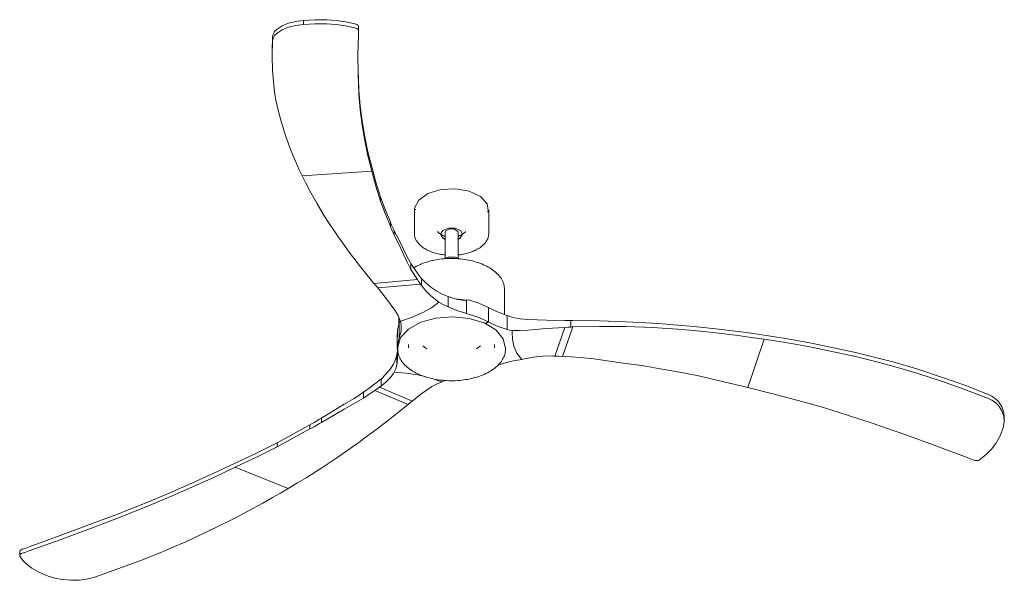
# Model space of a CAD drawing. Header units: millimetres. Extents: x 5573 to 13934, y -3122 to 7760.
# Tile 1 of 3: x 8568 to 10579, y -3122 to -1978. Entities that reach past the tile are written whole.
import ezdxf

# ---------------------------------------------------------------- set-up
doc = ezdxf.new("R2010")
doc.units = ezdxf.units.MM
doc.layers.add('Aparatos eléctricos', color=7, linetype='Continuous', lineweight=15)

# ---------------------------------------------------------------- blocks, each defined once
blk = doc.blocks.new('34200 - 34200 KAUAI Brown ceiling fan-526398-00 Isometrico PDF')
at = {"layer": 'Aparatos eléctricos', "color": 251, "true_color": 0x5b5b5b}
for p, q in [((2096, -1987.2), (2096, -1979)), ((2208.4, -2000.1), (2208.4, -1992)), ((2031.7, -2042.7), (2032.8, -2013.1)), ((2032.8, -2013.1), (2032.8, -2012.9)), ((2031.7, -2044.9), (2031.7, -2053.3)), ((2207.5, -2079.8), (2209, -2119.8)), ((2093.4, -2296.6), (2235.3, -2286.6)), ((2253, -2348.1), (2253, -2339.8)), ((2322.4, -2366.5), (2322.4, -2413.9)), ((2324.7, -2364.3), (2324.7, -2365.9)), ((2472.2, -2370.4), (2472.2, -2368.8)), ((2474.5, -2413.9), (2474.5, -2366.5)), ((2273.5, -2399.1), (2273.5, -2390.4)), ((2281.3, -2417.3), (2281.3, -2408.4)), ((2385.2, -2412.3), (2385.2, -2464.1)), ((2411.7, -2464.1), (2411.7, -2412.3)), ((2381.7, -2465.8), (2391.7, -2462.2)), ((2315.5, -2487.5), (2315.5, -2475.7)), ((2239.9, -2516), (2328.9, -2508.2)), ((2337, -2520.4), (2337, -2505.9)), ((2335, -2517.3), (2247.7, -2525.4)), ((2506.5, -2579.3), (2506.5, -2528.4)), ((2391.3, -2564.2), (2391.3, -2542.9)), ((2428.2, -2550.1), (2407.3, -2547.8)), ((2427.2, -2550.5), (2433.2, -2549.4)), ((2429.3, -2550.3), (2428.6, -2550.4)), ((2428.6, -2577.5), (2428.6, -2550.4)), ((2433.2, -2549.4), (2431, -2550)), ((2473.6, -2594.7), (2473.6, -2565.3)), ((2290.4, -2584.6), (2290.4, -2605.1)), ((2291.4, -2597.3), (2293.6, -2591.7)), ((2511.8, -2610.2), (2511.8, -2581.8)), ((2641.7, -2605.1), (2641.7, -2591.7)), ((2291.3, -2626.6), (2291.3, -2597.2)), ((2467.5, -2598.2), (2473.4, -2594.6)), ((2473.6, -2594.7), (2467.7, -2598.4)), ((2609.1, -2664.6), (2629.7, -2605.9)), ((2645.9, -2604.9), (2624.9, -2665.1)), ((2818.8, -2606.8), (2808.9, -2606.3)), ((2828.6, -2607.5), (2818.8, -2606.8)), ((2287.4, -2619.3), (2287.4, -2648.7)), ((2291.3, -2626.6), (2294.3, -2627)), ((2294.3, -2627.1), (2291.4, -2626.7)), ((3036.9, -2630.1), (3003.4, -2728.4)), ((2288.4, -2647.6), (2288.4, -2650.8)), ((2310.7, -2641), (2310.7, -2647.6)), ((2339.5, -2643.3), (2347.6, -2649.6)), ((2449.3, -2649.6), (2457.4, -2643.3)), ((2486.2, -2647.6), (2486.2, -2641)), ((2508.5, -2650.8), (2508.5, -2647.6)), ((2286.9, -2683), (2286.9, -2661.6)), ((2254.5, -2725.8), (2254.5, -2711.3)), ((2374.2, -2715.4), (2356.5, -2709.8)), ((2309.5, -2763.5), (2241.5, -2734.6)), ((2251.2, -2728), (2317.9, -2756.7)), ((2218.7, -2750.1), (2218.7, -2738.4)), ((2132.5, -2800.2), (2132.5, -2791.3)), ((3527.3, -2796.6), (3527.3, -2788.4)), ((2109.2, -2813.3), (2109.2, -2804.6)), ((2042.1, -2849.8), (2042.1, -2841.5)), ((2064.9, -2935), (1956.6, -2891.6)), ((1516.4, -3063.8), (1516.4, -3072))]:
    blk.add_line(p, q, dxfattribs=at)
for points in [[(2041.9, -1996.9, 0), (2052.3, -1990.2, 0), (2065.1, -1984.8, 0), (2079.8, -1981.1, 0), (2096, -1979, 0)], [(2096, -1987.2, 0), (2079.8, -1989.3, 0), (2065.1, -1993, 0), (2052.3, -1998.3, 0), (2041.9, -2005, 0)], [(2096, -1979, 0), (2119.4, -1977.5, 0), (2143.5, -1977.8, 0)], [(2143.5, -1986, 0), (2119.4, -1985.7, 0), (2096, -1987.2, 0)], [(2143.5, -1977.8, 0), (2162.7, -1979.3, 0), (2182, -1982.1, 0), (2200.9, -1986, 0)], [(2200.9, -1994.1, 0), (2182, -1990.2, 0), (2162.7, -1987.5, 0), (2143.5, -1986, 0)], [(2200.9, -1986, 0), (2203, -1986.6, 0), (2204.8, -1987.4, 0), (2206.4, -1988.5, 0), (2207.5, -1989.6, 0), (2208.2, -1990.9, 0), (2208.4, -1992.1, 0)], [(2032.8, -2012.7, 0), (2034.1, -2007, 0), (2037.1, -2001.7, 0), (2041.9, -1996.9, 0)], [(2041.9, -2005, 0), (2037.1, -2009.8, 0), (2034.1, -2015.2, 0), (2032.8, -2020.9, 0)], [(2208.4, -2000.3, 0), (2208.2, -1999, 0), (2207.5, -1997.8, 0), (2206.4, -1996.6, 0), (2204.8, -1995.6, 0), (2203, -1994.7, 0), (2200.9, -1994.1, 0)], [(2209, -2128.1, 0), (2207.5, -2088.4, 0), (2207.2, -2048.6, 0), (2208.1, -2009, 0)], [(2208.1, -2009, 0), (2208.2, -2004.6, 0), (2208.4, -2000.3, 0)], [(2032.8, -2021.3, 0), (2031.7, -2051.1, 0), (2032.5, -2081, 0), (2035.1, -2110.9, 0)], [(2032.8, -2020.9, 0), (2032.8, -2021.1, 0), (2032.8, -2021.3, 0)], [(2035.1, -2110.9, 0), (2037.1, -2126.5, 0), (2039.8, -2142.1, 0)], [(2209, -2119.8, 0), (2209.1, -2120.8, 0), (2209.1, -2121.8, 0)], [(2209.1, -2130.1, 0), (2209.1, -2129.1, 0), (2209, -2128.1, 0)], [(2209.1, -2121.8, 0), (2211.6, -2153.3, 0), (2215.6, -2184.9, 0), (2221.1, -2216.5, 0)], [(2221.1, -2224.6, 0), (2215.6, -2193, 0), (2211.6, -2161.5, 0), (2209.1, -2130.1, 0)], [(2039.8, -2142.1, 0), (2044.8, -2164.9, 0), (2051.1, -2187.7, 0)], [(2051.1, -2187.7, 0), (2059.5, -2214, 0), (2068.9, -2240.4, 0)], [(2221.1, -2216.5, 0), (2227.7, -2247.4, 0), (2235.3, -2278.3, 0)], [(2235.3, -2286.6, 0), (2227.7, -2255.6, 0), (2221.1, -2224.6, 0)], [(2068.9, -2240.4, 0), (2075, -2255.8, 0), (2081.6, -2271.3, 0)], [(2081.6, -2271.3, 0), (2087.4, -2283.9, 0), (2093.4, -2296.6, 0)], [(2235.3, -2278.3, 0), (2243.7, -2309.1, 0), (2253, -2339.8, 0)], [(2253, -2348.1, 0), (2243.7, -2317.3, 0), (2235.3, -2286.6, 0)], [(2093.4, -2296.6, 0), (2101, -2311.6, 0), (2108.8, -2326.7, 0)], [(2108.8, -2326.7, 0), (2123, -2352.3, 0), (2138.4, -2377.9, 0)], [(2322.7, -2370.7, 0), (2322.7, -2362.3, 0), (2331.3, -2345.9, 0), (2350.1, -2332.6, 0), (2376.3, -2324.5, 0)], [(2376.3, -2324.5, 0), (2405.8, -2322.8, 0), (2434.2, -2327.8, 0), (2457.2, -2338.6, 0), (2471.2, -2353.7, 0), (2474.1, -2370.8, 0)], [(2253, -2339.8, 0), (2263, -2365.1, 0), (2273.5, -2390.4, 0)], [(2273.5, -2399.1, 0), (2263, -2373.6, 0), (2253, -2348.1, 0)], [(2138.4, -2377.9, 0), (2149.9, -2395.8, 0), (2162, -2413.7, 0)], [(2273.5, -2390.4, 0), (2274.7, -2393.6, 0), (2276, -2396.8, 0)], [(2276, -2405.5, 0), (2274.7, -2402.3, 0), (2273.5, -2399.1, 0)], [(2276, -2396.8, 0), (2277.3, -2399.8, 0), (2278.6, -2402.7, 0)], [(2278.6, -2411.5, 0), (2277.3, -2408.5, 0), (2276, -2405.5, 0)], [(2278.6, -2402.7, 0), (2279.9, -2405.6, 0), (2281.3, -2408.4, 0)], [(2281.3, -2417.3, 0), (2279.9, -2414.4, 0), (2278.6, -2411.5, 0)], [(2281.3, -2408.4, 0), (2290.6, -2426.7, 0), (2299.5, -2444.9, 0)], [(2369.8, -2410.3, 0), (2370.3, -2410.8, 0), (2371.5, -2412, 0), (2372.7, -2413, 0), (2373.8, -2414, 0), (2375, -2414.9, 0), (2376.2, -2415.7, 0), (2377.3, -2416.4, 0), (2378.5, -2417.1, 0), (2379.6, -2417.7, 0), (2380.7, -2418.2, 0), (2381.8, -2418.7, 0), (2382.9, -2419.2, 0), (2383.9, -2419.6, 0), (2385, -2420, 0), (2385.2, -2420.1, 0)], [(2385.2, -2426.1, 0), (2379.9, -2423, 0), (2375.9, -2415.3, 0), (2380.4, -2407.7, 0), (2391.9, -2403.1, 0)], [(2385.2, -2412.3, 0), (2386.7, -2408.7, 0), (2394.6, -2404.9, 0)], [(2391.9, -2403.1, 0), (2405.8, -2403.2, 0), (2416.9, -2408.1, 0), (2421, -2415.8, 0), (2416.4, -2423.4, 0), (2411.6, -2426.1, 0)], [(2394.6, -2404.9, 0), (2404.7, -2405.5, 0), (2411.1, -2410, 0), (2411.6, -2413, 0)], [(2427, -2410.3, 0), (2426.6, -2410.8, 0), (2425.4, -2412, 0), (2424.2, -2413, 0), (2423, -2414, 0), (2421.9, -2414.9, 0), (2420.7, -2415.7, 0), (2419.6, -2416.4, 0), (2418.4, -2417.1, 0), (2417.3, -2417.7, 0), (2416.2, -2418.2, 0), (2415.1, -2418.7, 0), (2414, -2419.2, 0), (2412.9, -2419.6, 0), (2411.9, -2420, 0), (2411.4, -2420.2, 0)], [(2162, -2413.7, 0), (2165.7, -2419.2, 0), (2169.6, -2424.6, 0)], [(2169.6, -2424.6, 0), (2191.5, -2454.9, 0), (2214.9, -2485.4, 0), (2239.9, -2516, 0)], [(2299.5, -2454.9, 0), (2290.6, -2436, 0), (2281.3, -2417.3, 0)], [(2322.4, -2413.9, 0), (2322.4, -2415.7, 0), (2322.6, -2417.6, 0), (2322.9, -2419.4, 0), (2323.4, -2421.2, 0), (2324, -2423, 0), (2324.7, -2424.8, 0), (2325.5, -2426.6, 0), (2326.4, -2428.3, 0), (2327.4, -2430, 0), (2328.6, -2431.7, 0), (2329.9, -2433.4, 0), (2331.3, -2435, 0), (2332.7, -2436.5, 0), (2334.3, -2438.1, 0), (2336, -2439.6, 0), (2337.8, -2441, 0), (2339.7, -2442.4, 0), (2341.7, -2443.8, 0), (2343.7, -2445.1, 0), (2345.9, -2446.3, 0), (2348.1, -2447.5, 0), (2350.4, -2448.6, 0), (2352.8, -2449.7, 0), (2355.2, -2450.8, 0), (2357.7, -2451.7, 0), (2360.3, -2452.7, 0), (2362.9, -2453.5, 0), (2365.6, -2454.3, 0), (2368.4, -2455, 0), (2371.2, -2455.7, 0), (2374, -2456.3, 0), (2376.9, -2456.8, 0), (2379.8, -2457.3, 0), (2382.7, -2457.7, 0), (2385.2, -2458, 0)], [(2385.3, -2425.2, 0), (2379.9, -2422.2, 0), (2376.9, -2418.5, 0)], [(2421, -2415.3, 0), (2416.4, -2422.6, 0), (2411.8, -2425.1, 0)], [(2474.5, -2413.9, 0), (2474.4, -2415.7, 0), (2474.2, -2417.6, 0), (2473.9, -2419.4, 0), (2473.5, -2421.2, 0), (2472.9, -2423, 0), (2472.2, -2424.8, 0), (2471.4, -2426.6, 0), (2470.5, -2428.3, 0), (2469.4, -2430, 0), (2468.3, -2431.7, 0), (2467, -2433.4, 0), (2465.6, -2435, 0), (2464.1, -2436.5, 0), (2462.5, -2438.1, 0), (2460.9, -2439.6, 0), (2459.1, -2441, 0), (2457.2, -2442.4, 0), (2455.2, -2443.8, 0), (2453.2, -2445.1, 0), (2451, -2446.3, 0), (2448.8, -2447.5, 0), (2446.5, -2448.6, 0), (2444.1, -2449.7, 0), (2441.7, -2450.8, 0), (2439.1, -2451.7, 0), (2436.6, -2452.7, 0), (2433.9, -2453.5, 0), (2431.2, -2454.3, 0), (2428.5, -2455, 0), (2425.7, -2455.7, 0), (2422.9, -2456.3, 0), (2420.4, -2456.8, 0)], [(2299.5, -2444.9, 0), (2307.3, -2460.4, 0), (2315.5, -2475.7, 0)], [(2315.5, -2487.5, 0), (2307.3, -2471.2, 0), (2299.5, -2454.9, 0)], [(2321.2, -2484, 0), (2323.6, -2482.7, 0), (2326.7, -2481, 0), (2330, -2479.4, 0), (2333.4, -2477.8, 0), (2336.9, -2476.3, 0), (2340.4, -2475, 0), (2344.1, -2473.7, 0), (2347.9, -2472.4, 0), (2351.7, -2471.3, 0), (2355.6, -2470.3, 0), (2359.6, -2469.3, 0), (2363.6, -2468.5, 0), (2367.2, -2467.8, 0)], [(2506.5, -2528.4, 0), (2506.4, -2525.8, 0), (2506.1, -2523.2, 0), (2505.7, -2520.6, 0), (2505.1, -2518.1, 0), (2504.3, -2515.5, 0), (2503.3, -2513, 0), (2502.2, -2510.5, 0), (2500.9, -2508.1, 0), (2499.4, -2505.7, 0), (2497.7, -2503.3, 0), (2496, -2501, 0), (2494, -2498.7, 0), (2491.9, -2496.5, 0), (2489.7, -2494.4, 0), (2487.3, -2492.3, 0), (2484.7, -2490.2, 0), (2482.1, -2488.2, 0), (2479.3, -2486.3, 0), (2476.4, -2484.5, 0), (2473.3, -2482.7, 0), (2470.2, -2481, 0), (2466.9, -2479.4, 0), (2463.5, -2477.8, 0), (2460, -2476.3, 0), (2456.4, -2475, 0), (2452.8, -2473.7, 0), (2449, -2472.4, 0), (2445.2, -2471.3, 0), (2441.3, -2470.3, 0), (2437.3, -2469.3, 0), (2433.3, -2468.5, 0), (2429.2, -2467.7, 0), (2425.1, -2467.1, 0), (2420.9, -2466.5, 0), (2416.7, -2466, 0), (2412.4, -2465.7, 0), (2408.2, -2465.4, 0), (2403.9, -2465.2, 0), (2399.6, -2465.1, 0), (2395.3, -2465.1, 0), (2391, -2465.3, 0), (2386.8, -2465.5, 0), (2382.5, -2465.8, 0), (2378.3, -2466.2, 0), (2374.1, -2466.7, 0), (2369.9, -2467.4, 0), (2367.2, -2467.8, 0)], [(2391.7, -2462.2, 0), (2406, -2462.4, 0), (2415.2, -2465.8, 0)], [(2411.6, -2458, 0), (2412.6, -2457.9, 0), (2415.5, -2457.5, 0), (2418.4, -2457.1, 0), (2420.4, -2456.8, 0)], [(2315.5, -2475.7, 0), (2322.2, -2485.4, 0), (2328.9, -2495, 0)], [(2328.9, -2508.2, 0), (2322.2, -2497.8, 0), (2315.5, -2487.5, 0)], [(2328.9, -2495, 0), (2331.9, -2499.1, 0), (2335, -2503.1, 0)], [(2335, -2517.3, 0), (2331.9, -2512.7, 0), (2328.9, -2508.2, 0)], [(2335, -2503.1, 0), (2336, -2504.5, 0), (2337, -2505.9, 0)], [(2337, -2505.9, 0), (2345.8, -2515.2, 0), (2356.2, -2523.9, 0), (2368.2, -2531.8, 0)], [(2239.9, -2516, 0), (2240.9, -2517.2, 0), (2241.9, -2518.4, 0)], [(2241.9, -2518.4, 0), (2244.8, -2521.8, 0), (2247.7, -2525.4, 0)], [(2247.7, -2525.4, 0), (2265.6, -2547.4, 0), (2282.9, -2571, 0)], [(2337, -2520.4, 0), (2336, -2518.9, 0), (2335, -2517.3, 0)], [(2368.2, -2551.3, 0), (2356.2, -2541.3, 0), (2345.8, -2531, 0), (2337, -2520.4, 0)], [(2368.2, -2531.8, 0), (2379.3, -2537.7, 0), (2391.3, -2542.9, 0)], [(2372.2, -2554.3, 0), (2370.2, -2552.8, 0), (2368.2, -2551.3, 0)], [(2391.3, -2542.9, 0), (2401.3, -2546.2, 0), (2411.5, -2549.1, 0)], [(2428.6, -2550.4, 0), (2420.2, -2550.6, 0), (2411.5, -2549.1, 0)], [(2433.2, -2549.4, 0), (2454.3, -2556.6, 0), (2473.6, -2565.3, 0)], [(2282.9, -2571, 0), (2289.1, -2581.4, 0), (2293.5, -2592.5, 0)], [(2299, -2591.7, 0), (2320, -2584.1, 0), (2339.7, -2575.6, 0), (2357.6, -2565.7, 0), (2372.2, -2554.3, 0)], [(2372.2, -2554.3, 0), (2381.5, -2559.4, 0), (2391.3, -2564.2, 0)], [(2391.3, -2564.2, 0), (2409.5, -2571.2, 0), (2428.6, -2577.5, 0)], [(2473.6, -2565.4, 0), (2489.1, -2573, 0), (2506.7, -2579.4, 0)], [(2288.4, -2647.6, 0), (2288.4, -2646.4, 0), (2294.4, -2626.8, 0), (2310.6, -2609.3, 0), (2335.4, -2595.5, 0), (2366.4, -2586.8, 0)], [(2293.5, -2592.5, 0), (2293.6, -2593, 0), (2293.8, -2593.5, 0)], [(2293.8, -2593.5, 0), (2296.4, -2592.6, 0), (2299, -2591.7, 0)], [(2295.6, -2599.7, 0), (2294.8, -2596.6, 0), (2293.8, -2593.5, 0)], [(2366.4, -2586.8, 0), (2400.5, -2584, 0), (2434.4, -2587.5, 0), (2464.8, -2596.9, 0), (2488.7, -2611.2, 0), (2503.7, -2629.1, 0), (2508.5, -2648.7, 0)], [(2428.6, -2577.5, 0), (2452.2, -2585.2, 0), (2473.6, -2594.7, 0)], [(2511.8, -2581.8, 0), (2509.3, -2580.6, 0), (2506.7, -2579.4, 0)], [(2523.4, -2585.4, 0), (2517.5, -2583.8, 0), (2511.8, -2581.8, 0)], [(2523.4, -2585.4, 0), (2538.6, -2588.2, 0), (2554.2, -2589.7, 0)], [(2554.2, -2589.7, 0), (2592, -2591.1, 0), (2629.7, -2591.7, 0)], [(2629.7, -2591.7, 0), (2635.7, -2591.7, 0), (2641.7, -2591.7, 0)], [(2641.7, -2591.7, 0), (2643.8, -2591.8, 0), (2645.9, -2591.8, 0)], [(2645.9, -2591.8, 0), (2700.4, -2592.7, 0), (2754.7, -2594.5, 0), (2808.9, -2597.4, 0)], [(2287.7, -2625.3, 0), (2287.9, -2611.2, 0), (2291.3, -2597.2, 0)], [(2291.4, -2626.7, 0), (2295.5, -2613.3, 0), (2295.6, -2599.7, 0)], [(2473.4, -2594.6, 0), (2491.4, -2603.4, 0), (2511.8, -2610.2, 0)], [(2511.8, -2610.2, 0), (2516.9, -2611.4, 0), (2522.1, -2612.5, 0)], [(2523.4, -2612.5, 0), (2522.7, -2612.5, 0), (2522.1, -2612.5, 0)], [(2522.1, -2612.5, 0), (2522.1, -2614.2, 0), (2522.1, -2616, 0)], [(2554.2, -2611.3, 0), (2538.6, -2612.3, 0), (2523.4, -2612.5, 0)], [(2629.7, -2605.9, 0), (2591.9, -2608, 0), (2554.2, -2611.3, 0)], [(2641.7, -2605.1, 0), (2635.7, -2605.5, 0), (2629.7, -2605.9, 0)], [(2645.9, -2604.9, 0), (2643.8, -2605, 0), (2641.7, -2605.1, 0)], [(2808.9, -2606.3, 0), (2754.7, -2604.2, 0), (2700.3, -2603.8, 0), (2645.9, -2604.9, 0)], [(2808.9, -2597.4, 0), (2818.8, -2598.1, 0), (2828.6, -2598.7, 0)], [(2828.6, -2598.7, 0), (2860.8, -2601.2, 0), (2893, -2604, 0)], [(2893, -2612.4, 0), (2860.8, -2609.7, 0), (2828.6, -2607.5, 0)], [(2893, -2604, 0), (2938.5, -2608.7, 0), (2983.9, -2614.3, 0)], [(2983.9, -2622.5, 0), (2938.5, -2617, 0), (2893, -2612.4, 0)], [(2288.1, -2657.7, 0), (2287.8, -2642.1, 0), (2291.3, -2626.6, 0)], [(2522.1, -2616, 0), (2522.9, -2630.2, 0), (2525.9, -2644.4, 0), (2531.8, -2658.2, 0), (2541.7, -2671.3, 0)], [(2983.9, -2614.3, 0), (3010.4, -2617.9, 0), (3036.9, -2621.8, 0)], [(3036.9, -2630.1, 0), (3010.4, -2626.2, 0), (2983.9, -2622.5, 0)], [(3036.9, -2621.8, 0), (3058.9, -2625.2, 0), (3080.8, -2628.7, 0)], [(3080.8, -2636.9, 0), (3058.9, -2633.4, 0), (3036.9, -2630.1, 0)], [(3080.8, -2628.7, 0), (3107.4, -2633.3, 0), (3133.9, -2638.3, 0)], [(2286.9, -2661.6, 0), (2287.8, -2654, 0), (2288, -2651.5, 0)], [(2288.4, -2650.8, 0), (2288.5, -2653.4, 0), (2288.7, -2656, 0), (2289.2, -2658.6, 0), (2289.8, -2661.1, 0), (2290.6, -2663.7, 0), (2291.6, -2666.2, 0), (2292.7, -2668.7, 0), (2294, -2671.1, 0), (2295.5, -2673.6, 0), (2297.2, -2675.9, 0), (2299, -2678.3, 0), (2301, -2680.6, 0), (2303.1, -2682.8, 0), (2305.4, -2685, 0), (2307.8, -2687.2, 0), (2310.3, -2689.2, 0), (2313, -2691.2, 0), (2315.9, -2693.2, 0), (2318.9, -2695.1, 0), (2322, -2696.9, 0), (2325.2, -2698.6, 0), (2328.5, -2700.3, 0), (2332, -2701.8, 0), (2335.5, -2703.3, 0), (2339.2, -2704.8, 0), (2342.9, -2706.1, 0), (2346.7, -2707.3, 0), (2350.6, -2708.5, 0), (2354.6, -2709.5, 0), (2358.7, -2710.5, 0), (2362.8, -2711.4, 0), (2367, -2712.1, 0), (2371.2, -2712.8, 0), (2375.5, -2713.4, 0), (2379.8, -2713.9, 0), (2384.1, -2714.3, 0), (2388.5, -2714.5, 0), (2392.9, -2714.7, 0), (2397.3, -2714.8, 0), (2401.6, -2714.8, 0), (2406, -2714.7, 0), (2410.4, -2714.4, 0), (2414.7, -2714.1, 0), (2419.1, -2713.7, 0), (2423.4, -2713.1, 0), (2427.6, -2712.5, 0), (2430.4, -2712.1, 0)], [(2508.5, -2650.8, 0), (2508.4, -2653.4, 0), (2508.1, -2656, 0), (2507.7, -2658.6, 0), (2507.1, -2661.1, 0), (2506.3, -2663.7, 0), (2505.3, -2666.2, 0), (2504.1, -2668.7, 0), (2502.8, -2671.1, 0), (2501.3, -2673.6, 0), (2499.7, -2675.9, 0), (2497.9, -2678.3, 0), (2495.9, -2680.6, 0), (2493.8, -2682.8, 0), (2491.5, -2685, 0), (2489.1, -2687.2, 0), (2486.5, -2689.2, 0), (2483.8, -2691.2, 0), (2481, -2693.2, 0), (2478, -2695.1, 0), (2474.9, -2696.9, 0), (2471.7, -2698.6, 0), (2468.4, -2700.3, 0), (2464.9, -2701.8, 0), (2461.4, -2703.3, 0), (2457.7, -2704.8, 0), (2454, -2706.1, 0), (2450.1, -2707.3, 0), (2446.2, -2708.5, 0), (2442.2, -2709.5, 0), (2438.2, -2710.5, 0), (2434.1, -2711.4, 0), (2430.4, -2712.1, 0)], [(3133.9, -2646.4, 0), (3107.4, -2641.4, 0), (3080.8, -2636.9, 0)], [(3133.9, -2638.3, 0), (3178.8, -2647.5, 0), (3223.4, -2657.3, 0)], [(3223.4, -2665.4, 0), (3178.8, -2655.6, 0), (3133.9, -2646.4, 0)], [(2279.7, -2680.8, 0), (2283.9, -2671.3, 0), (2286.9, -2661.6, 0)], [(2286.9, -2683, 0), (2288.2, -2670.3, 0), (2288.1, -2657.7, 0)], [(2541.7, -2671.3, 0), (2529.3, -2673.3, 0), (2517.1, -2675.8, 0)], [(2541.7, -2671.3, 0), (2544.5, -2670.6, 0), (2547.4, -2670, 0)], [(2547.4, -2670, 0), (2566, -2666.8, 0), (2584.9, -2664.8, 0), (2603.8, -2664.3, 0)], [(2603.8, -2664.3, 0), (2606.4, -2664.4, 0), (2609.1, -2664.6, 0)], [(2609.1, -2664.6, 0), (2617, -2664.8, 0), (2624.9, -2665.1, 0)], [(2624.9, -2665.1, 0), (2643, -2666.1, 0), (2661.1, -2667.2, 0)], [(2661.1, -2667.2, 0), (2688.8, -2670.4, 0), (2716.5, -2674.1, 0)], [(2716.5, -2674.1, 0), (2748.9, -2678.7, 0), (2781.4, -2683.2, 0)], [(3223.4, -2657.3, 0), (3261.8, -2666.5, 0), (3299.8, -2676.5, 0)], [(3299.8, -2684.9, 0), (3261.8, -2674.7, 0), (3223.4, -2665.4, 0)], [(2254.5, -2711.3, 0), (2264.5, -2701.7, 0), (2273, -2691.5, 0), (2279.7, -2680.8, 0)], [(2281.4, -2697.5, 0), (2284.6, -2690.3, 0), (2286.9, -2683, 0)], [(2517.1, -2675.8, 0), (2497.5, -2681.4, 0), (2493.8, -2682.6, 0)], [(2781.4, -2683.2, 0), (2786.4, -2683.8, 0), (2791.3, -2684.6, 0)], [(2791.3, -2684.6, 0), (2796.5, -2685.5, 0), (2801.7, -2686.4, 0)], [(2801.7, -2686.4, 0), (2807.1, -2687.4, 0), (2812.6, -2688.4, 0)], [(2812.6, -2688.4, 0), (2856.4, -2696.2, 0), (2900.1, -2704.3, 0)], [(3299.8, -2676.5, 0), (3325.5, -2683.8, 0), (3350.9, -2691.5, 0)], [(3350.9, -2700, 0), (3325.5, -2692.3, 0), (3299.8, -2684.9, 0)], [(3350.9, -2691.5, 0), (3399.1, -2707.2, 0), (3446.5, -2724, 0), (3492.9, -2742, 0)], [(2241.5, -2721.4, 0), (2246.3, -2717.7, 0), (2251.2, -2713.8, 0)], [(2251.2, -2713.8, 0), (2252.8, -2712.5, 0), (2254.5, -2711.3, 0)], [(2279.7, -2700.3, 0), (2273, -2708.9, 0), (2264.6, -2717.4, 0), (2254.5, -2725.8, 0)], [(2281.4, -2697.5, 0), (2280.6, -2698.9, 0), (2279.7, -2700.3, 0)], [(2346.6, -2707.1, 0), (2329.6, -2703.1, 0), (2305.9, -2699.1, 0), (2281.4, -2697.5, 0)], [(2385.2, -2714.3, 0), (2383.6, -2715, 0), (2379.4, -2717.1, 0)], [(2900.1, -2704.3, 0), (2951.9, -2716.1, 0), (3003.4, -2728.4, 0)], [(3492.9, -2750.2, 0), (3446.5, -2732.5, 0), (3399.1, -2715.7, 0), (3350.9, -2700, 0)], [(2218.7, -2738.4, 0), (2230.1, -2729.9, 0), (2241.5, -2721.4, 0)], [(2241.5, -2734.6, 0), (2230.1, -2742.3, 0), (2218.7, -2750.1, 0)], [(2251.2, -2728, 0), (2246.3, -2731.3, 0), (2241.5, -2734.6, 0)], [(2254.5, -2725.8, 0), (2252.8, -2726.9, 0), (2251.2, -2728, 0)], [(2317.9, -2756.7, 0), (2337.8, -2740.9, 0), (2358.1, -2726.8, 0)], [(2358.1, -2726.8, 0), (2367.5, -2721.6, 0), (2378.4, -2717.4, 0)], [(2379.4, -2717.1, 0), (2376.8, -2716.2, 0), (2374.2, -2715.4, 0)], [(2378.4, -2717.4, 0), (2378.9, -2717.3, 0), (2379.4, -2717.1, 0)], [(3003.4, -2728.4, 0), (3054.9, -2741.4, 0), (3106.1, -2755, 0)], [(2179.2, -2763, 0), (2199.2, -2750.8, 0), (2218.7, -2738.4, 0)], [(2218.7, -2750.1, 0), (2199.2, -2761.6, 0), (2179.2, -2773, 0)], [(3106.1, -2755, 0), (3158, -2769.8, 0), (3209.2, -2785.5, 0), (3259.8, -2802.2, 0)], [(3492.9, -2742, 0), (3493.2, -2742.1, 0), (3493.6, -2742.2, 0)], [(3493.6, -2750.4, 0), (3493.2, -2750.3, 0), (3492.9, -2750.2, 0)], [(3493.6, -2742.2, 0), (3502.1, -2746.4, 0), (3509.5, -2751.5, 0), (3515.4, -2757.4, 0)], [(3515.4, -2765.5, 0), (3509.5, -2759.6, 0), (3502.1, -2754.6, 0), (3493.6, -2750.4, 0)], [(2132.5, -2791.3, 0), (2155.8, -2777.2, 0), (2179.2, -2763, 0)], [(2179.2, -2773, 0), (2155.8, -2786.5, 0), (2132.5, -2800.2, 0)], [(2216.8, -2835.1, 0), (2249.1, -2811.1, 0), (2280, -2787.3, 0), (2309.5, -2763.5, 0)], [(2309.5, -2763.5, 0), (2310.6, -2762.5, 0), (2311.7, -2761.6, 0)], [(2311.7, -2761.6, 0), (2314.8, -2759.1, 0), (2317.9, -2756.7, 0)], [(3515.4, -2757.4, 0), (3522.5, -2768.1, 0), (3526.4, -2779.5, 0), (3527.2, -2791.3, 0)], [(3524.9, -2811.3, 0), (3527.2, -2799.5, 0), (3526.4, -2787.7, 0), (3522.5, -2776.2, 0), (3515.4, -2765.5, 0)], [(2125.4, -2795.6, 0), (2129, -2793.5, 0), (2132.5, -2791.3, 0)], [(2042.1, -2841.5, 0), (2075.8, -2823.1, 0), (2109.2, -2804.6, 0)], [(2109.2, -2813.3, 0), (2075.8, -2831.6, 0), (2042.1, -2849.8, 0)], [(2109.2, -2804.6, 0), (2113.4, -2802.3, 0), (2117.6, -2800, 0)], [(2117.6, -2808.8, 0), (2113.4, -2811, 0), (2109.2, -2813.3, 0)], [(2117.6, -2800, 0), (2121.5, -2797.8, 0), (2125.4, -2795.6, 0)], [(2125.4, -2804.4, 0), (2121.5, -2806.6, 0), (2117.6, -2808.8, 0)], [(2132.5, -2800.2, 0), (2129, -2802.4, 0), (2125.4, -2804.4, 0)], [(3259.8, -2802.2, 0), (3261.4, -2802.8, 0), (3263, -2803.3, 0)], [(3263, -2803.3, 0), (3326.4, -2825.5, 0), (3389.3, -2848.3, 0), (3451.5, -2871.8, 0)], [(3510.3, -2843, 0), (3519.1, -2827.4, 0), (3524.9, -2811.3, 0)], [(2204.7, -2843.9, 0), (2210.8, -2839.5, 0), (2216.8, -2835.1, 0)], [(1956.6, -2883.3, 0), (1999.7, -2862.6, 0), (2042.1, -2841.5, 0)], [(2042.1, -2849.8, 0), (1999.7, -2870.8, 0), (1956.6, -2891.6, 0)], [(2163.9, -2872.4, 0), (2184.5, -2858.2, 0), (2204.7, -2843.9, 0)], [(3477.6, -2875.8, 0), (3490.3, -2865.7, 0), (3501.3, -2854.7, 0), (3510.3, -2843, 0)], [(2102.6, -2912.1, 0), (2133.7, -2892.4, 0), (2163.9, -2872.4, 0)], [(3451.5, -2871.8, 0), (3458.4, -2874.4, 0), (3465.3, -2877.1, 0)], [(1868, -2924.2, 0), (1912.6, -2903.9, 0), (1956.6, -2883.3, 0)], [(1956.6, -2891.6, 0), (1912.6, -2912.1, 0), (1868, -2932.3, 0)], [(3465.3, -2877.1, 0), (3467.3, -2877.7, 0), (3469.5, -2878, 0), (3471.7, -2877.9, 0), (3473.9, -2877.5, 0), (3475.9, -2876.8, 0), (3477.6, -2875.8, 0)], [(2064.9, -2935, 0), (2083.9, -2923.6, 0), (2102.6, -2912.1, 0)], [(1726.4, -2983.2, 0), (1774.4, -2964.2, 0), (1821.7, -2944.5, 0), (1868, -2924.2, 0)], [(1868, -2932.3, 0), (1821.7, -2952.6, 0), (1774.4, -2972.4, 0), (1726.4, -2991.5, 0)], [(2032.8, -2953.6, 0), (2049, -2944.4, 0), (2064.9, -2935, 0)], [(1992.4, -2975.9, 0), (2012.8, -2964.9, 0), (2032.8, -2953.6, 0)], [(1920.8, -3012.7, 0), (1956.9, -2994.5, 0), (1992.4, -2975.9, 0)], [(1535.7, -3053.9, 0), (1598.8, -3031, 0), (1661.3, -3007.8, 0), (1723.3, -2984.4, 0)], [(1723.3, -2992.7, 0), (1661.3, -3016.4, 0), (1598.8, -3039.5, 0), (1535.7, -3062.1, 0)], [(1723.3, -2984.4, 0), (1724.8, -2983.8, 0), (1726.4, -2983.2, 0)], [(1726.4, -2991.5, 0), (1724.8, -2992.1, 0), (1723.3, -2992.7, 0)], [(1855.6, -3043.5, 0), (1888.6, -3028.3, 0), (1920.8, -3012.7, 0)], [(1521.6, -3059, 0), (1528.6, -3056.5, 0), (1535.7, -3053.9, 0)], [(1809.3, -3063.4, 0), (1832.6, -3053.6, 0), (1855.6, -3043.5, 0)], [(1516.4, -3064.1, 0), (1516.5, -3062.9, 0), (1517.1, -3061.8, 0), (1518.2, -3060.7, 0), (1519.7, -3059.8, 0), (1521.6, -3059, 0)], [(1521.6, -3067.1, 0), (1519.7, -3067.9, 0), (1518.2, -3068.9, 0), (1517.1, -3069.9, 0), (1516.5, -3071.1, 0), (1516.4, -3072.2, 0), (1516.7, -3073.3, 0)], [(1516.7, -3073.3, 0), (1523, -3082.1, 0), (1531.3, -3090.4, 0), (1541.5, -3097.9, 0)], [(1535.7, -3062.1, 0), (1528.6, -3064.6, 0), (1521.6, -3067.1, 0)], [(1669.6, -3115.8, 0), (1717.1, -3099.1, 0), (1763.6, -3081.7, 0), (1809.3, -3063.4, 0)], [(1541.5, -3097.9, 0), (1556.8, -3106.4, 0), (1574.4, -3113.7, 0)], [(1574.4, -3113.7, 0), (1588.2, -3118.1, 0), (1603.8, -3121, 0), (1620.5, -3122.4, 0), (1637.9, -3122.1, 0)], [(1637.9, -3122.1, 0), (1648.6, -3120.9, 0), (1659, -3118.9, 0), (1668.9, -3116.1, 0)], [(1668.9, -3116.1, 0), (1669.2, -3115.9, 0), (1669.6, -3115.8, 0)]]:
    blk.add_polyline3d(points, dxfattribs=at)

msp = doc.modelspace()

# ---------------------------------------------------------------- block references
at = {"layer": 'Aparatos eléctricos', "color": 251, "true_color": 0x5b5b5b}
msp.add_blockref('34200 - 34200 KAUAI Brown ceiling fan-526398-00 Isometrico PDF', (7051.6, 0), dxfattribs=at)

doc.saveas('drawing.dxf')
